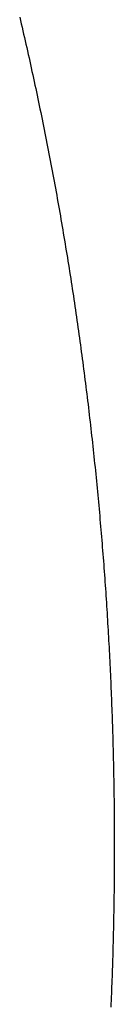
# Model space of a CAD drawing. Extents: x 637 to 3230, y 885 to 2745.
# Tile 120 of 151: x 3123.48 to 3128.86, y 1795.6 to 1851.6. Entities that reach past the tile are written whole.
import ezdxf

# ---------------------------------------------------------------- set-up
doc = ezdxf.new("R2010")
doc.units = 0
doc.layers.add('KF_GRAVIS_15_REAR', color=7, linetype='CONTINUOUS')

# ---------------------------------------------------------------- blocks, each defined once
blk = doc.blocks.new('KF_GRAVIS_15_REAR')
at = {"layer": 'KF_GRAVIS_15_REAR'}
blk.add_polyline3d([(102.036, -401.355, 0), (102.082, -401.547, 0), (102.127, -401.739, 0), (102.171, -401.932, 0), (102.216, -402.124, 0), (102.26, -402.316, 0), (102.305, -402.509, 0), (102.349, -402.702, 0), (102.393, -402.894, 0), (102.436, -403.087, 0), (102.48, -403.28, 0), (102.523, -403.474, 0), (102.567, -403.667, 0), (102.61, -403.86, 0), (102.652, -404.054, 0), (102.695, -404.247, 0), (102.737, -404.441, 0), (102.78, -404.635, 0), (102.822, -404.829, 0), (102.864, -405.023, 0), (102.905, -405.217, 0), (102.947, -405.411, 0), (102.988, -405.606, 0), (103.029, -405.8, 0), (103.07, -405.995, 0), (103.111, -406.189, 0), (103.152, -406.384, 0), (103.192, -406.579, 0), (103.232, -406.774, 0), (103.272, -406.969, 0), (103.312, -407.164, 0), (103.352, -407.359, 0), (103.391, -407.555, 0), (103.431, -407.75, 0), (103.47, -407.946, 0), (103.509, -408.141, 0), (103.547, -408.337, 0), (103.586, -408.533, 0), (103.624, -408.728, 0), (103.662, -408.924, 0), (103.7, -409.12, 0), (103.738, -409.316, 0), (103.776, -409.513, 0), (103.813, -409.709, 0), (103.85, -409.905, 0), (103.887, -410.101, 0), (103.924, -410.298, 0), (103.961, -410.494, 0), (103.997, -410.691, 0), (104.033, -410.888, 0), (104.069, -411.085, 0), (104.105, -411.281, 0), (104.141, -411.478, 0), (104.176, -411.675, 0), (104.211, -411.872, 0), (104.247, -412.069, 0), (104.281, -412.266, 0), (104.316, -412.464, 0), (104.351, -412.661, 0), (104.385, -412.858, 0), (104.419, -413.056, 0), (104.453, -413.253, 0), (104.487, -413.451, 0), (104.52, -413.648, 0), (104.553, -413.846, 0), (104.587, -414.043, 0), (104.619, -414.241, 0), (104.652, -414.439, 0), (104.685, -414.637, 0), (104.717, -414.835, 0), (104.749, -415.033, 0), (104.781, -415.231, 0), (104.813, -415.429, 0), (104.845, -415.627, 0), (104.876, -415.825, 0), (104.907, -416.023, 0), (104.938, -416.221, 0), (104.969, -416.419, 0), (104.999, -416.618, 0), (105.03, -416.816, 0), (105.06, -417.014, 0), (105.09, -417.213, 0), (105.12, -417.411, 0), (105.149, -417.609, 0), (105.179, -417.808, 0), (105.208, -418.006, 0), (105.237, -418.205, 0), (105.266, -418.403, 0), (105.295, -418.602, 0), (105.323, -418.801, 0), (105.351, -418.999, 0), (105.379, -419.198, 0), (105.407, -419.396, 0), (105.435, -419.595, 0), (105.462, -419.794, 0), (105.49, -419.992, 0), (105.517, -420.191, 0), (105.544, -420.39, 0), (105.57, -420.589, 0), (105.597, -420.787, 0), (105.623, -420.986, 0), (105.649, -421.185, 0), (105.675, -421.384, 0), (105.701, -421.583, 0), (105.726, -421.781, 0), (105.752, -421.98, 0), (105.777, -422.179, 0), (105.802, -422.378, 0), (105.827, -422.576, 0), (105.851, -422.775, 0), (105.876, -422.974, 0), (105.9, -423.173, 0), (105.924, -423.372, 0), (105.947, -423.57, 0), (105.971, -423.769, 0), (105.994, -423.968, 0), (106.018, -424.167, 0), (106.041, -424.365, 0), (106.063, -424.564, 0), (106.086, -424.763, 0), (106.108, -424.961, 0), (106.131, -425.16, 0), (106.153, -425.359, 0), (106.175, -425.557, 0), (106.196, -425.756, 0), (106.218, -425.955, 0), (106.239, -426.153, 0), (106.26, -426.352, 0), (106.281, -426.55, 0), (106.301, -426.749, 0), (106.322, -426.947, 0), (106.342, -427.145, 0), (106.362, -427.344, 0), (106.382, -427.542, 0), (106.402, -427.741, 0), (106.421, -427.939, 0), (106.441, -428.137, 0), (106.46, -428.335, 0), (106.479, -428.533, 0), (106.497, -428.732, 0), (106.516, -428.93, 0), (106.534, -429.128, 0), (106.552, -429.326, 0), (106.57, -429.524, 0), (106.588, -429.722, 0), (106.606, -429.919, 0), (106.623, -430.117, 0), (106.64, -430.315, 0), (106.657, -430.513, 0), (106.674, -430.71, 0), (106.69, -430.908, 0), (106.707, -431.105, 0), (106.723, -431.303, 0), (106.739, -431.5, 0), (106.755, -431.698, 0), (106.77, -431.895, 0), (106.786, -432.092, 0), (106.801, -432.289, 0), (106.816, -432.487, 0), (106.831, -432.684, 0), (106.845, -432.881, 0), (106.86, -433.077, 0), (106.874, -433.274, 0), (106.888, -433.471, 0), (106.902, -433.668, 0), (106.916, -433.864, 0), (106.929, -434.061, 0), (106.942, -434.257, 0), (106.956, -434.454, 0), (106.968, -434.65, 0), (106.981, -434.846, 0), (106.994, -435.042, 0), (107.006, -435.238, 0), (107.018, -435.434, 0), (107.03, -435.63, 0), (107.042, -435.826, 0), (107.054, -436.022, 0), (107.065, -436.217, 0), (107.076, -436.413, 0), (107.087, -436.608, 0), (107.098, -436.804, 0), (107.109, -436.999, 0), (107.119, -437.194, 0), (107.13, -437.389, 0), (107.14, -437.584, 0), (107.15, -437.779, 0), (107.159, -437.973, 0), (107.169, -438.168, 0), (107.178, -438.363, 0), (107.188, -438.557, 0), (107.197, -438.751, 0), (107.205, -438.945, 0), (107.214, -439.139, 0), (107.223, -439.333, 0), (107.231, -439.527, 0), (107.239, -439.721, 0), (107.247, -439.915, 0), (107.255, -440.108, 0), (107.262, -440.301, 0), (107.27, -440.495, 0), (107.277, -440.688, 0), (107.284, -440.881, 0), (107.291, -441.074, 0), (107.297, -441.266, 0), (107.304, -441.459, 0), (107.31, -441.652, 0), (107.316, -441.844, 0), (107.322, -442.036, 0), (107.328, -442.228, 0), (107.333, -442.42, 0), (107.339, -442.612, 0), (107.344, -442.804, 0), (107.349, -442.995, 0), (107.354, -443.187, 0), (107.359, -443.378, 0), (107.363, -443.569, 0), (107.368, -443.76, 0), (107.372, -443.951, 0), (107.376, -444.142, 0), (107.38, -444.332, 0), (107.383, -444.523, 0), (107.387, -444.713, 0), (107.39, -444.903, 0), (107.393, -445.093, 0), (107.396, -445.283, 0), (107.399, -445.472, 0), (107.402, -445.662, 0), (107.404, -445.851, 0), (107.407, -446.04, 0), (107.409, -446.229, 0), (107.411, -446.418, 0), (107.413, -446.607, 0), (107.414, -446.795, 0), (107.416, -446.983, 0), (107.417, -447.172, 0), (107.418, -447.36, 0), (107.419, -447.547, 0), (107.42, -447.735, 0), (107.42, -447.923, 0), (107.421, -448.11, 0), (107.421, -448.297, 0), (107.421, -448.484, 0), (107.421, -448.671, 0), (107.421, -448.858, 0), (107.42, -449.045, 0), (107.42, -449.233, 0), (107.419, -449.421, 0), (107.418, -449.609, 0), (107.417, -449.797, 0), (107.416, -449.985, 0), (107.414, -450.174, 0), (107.413, -450.363, 0), (107.411, -450.552, 0), (107.409, -450.741, 0), (107.407, -450.93, 0), (107.405, -451.12, 0), (107.402, -451.309, 0), (107.4, -451.499, 0), (107.397, -451.69, 0), (107.394, -451.88, 0), (107.391, -452.07, 0), (107.387, -452.261, 0), (107.384, -452.452, 0), (107.38, -452.643, 0), (107.376, -452.834, 0), (107.372, -453.026, 0), (107.368, -453.217, 0), (107.364, -453.409, 0), (107.359, -453.601, 0), (107.355, -453.793, 0), (107.35, -453.986, 0), (107.345, -454.178, 0), (107.339, -454.371, 0), (107.334, -454.563, 0), (107.328, -454.756, 0), (107.323, -454.949, 0), (107.317, -455.143, 0), (107.311, -455.336, 0), (107.304, -455.53, 0), (107.298, -455.723, 0), (107.291, -455.917, 0), (107.284, -456.111, 0), (107.277, -456.305, 0), (107.27, -456.5, 0), (107.262, -456.694, 0), (107.255, -456.889, 0), (107.247, -457.083, 0), (107.239, -457.278, 0), (107.231, -457.473, 0), (107.223, -457.668, 0)], dxfattribs=at)

msp = doc.modelspace()

# ---------------------------------------------------------------- block references
at = {"layer": 'KF_GRAVIS_15_REAR'}
msp.add_blockref('KF_GRAVIS_15_REAR', (3021.439, 2253.101), dxfattribs=at)

doc.saveas('drawing.dxf')
